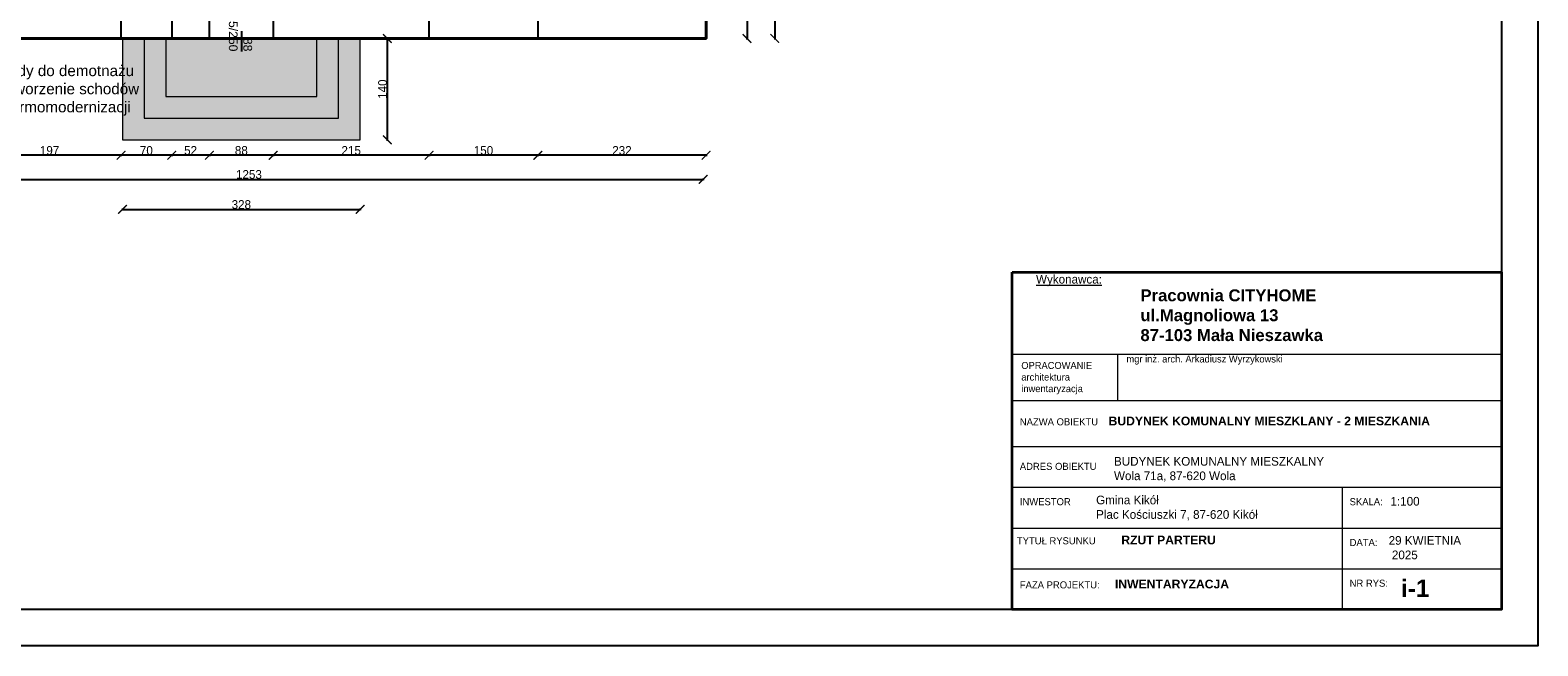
# Model space of a CAD drawing. Header units: inches. Extents: x 2722 to 20832, y 590 to 2922.
# Tile 19 of 25: x 14997 to 17076, y 736 to 1586. Entities that reach past the tile are written whole.
import ezdxf

# ---------------------------------------------------------------- set-up
doc = ezdxf.new("R2010")
doc.units = ezdxf.units.IN
doc.header["$MEASUREMENT"] = 0
doc.linetypes.add('ACAD_ISO03W100', pattern=[30, 12, -18])
doc.dimstyles.new('ISO-25', dxfattribs={"dimtxt": 12, "dimasz": 12, "dimexe": 1.25, "dimexo": 0.625, "dimtad": 1, "dimtoh": 1, "dimdec": 1, "dimtxsty": 'Standard', "dimblk": 'ARCHTICK', "dimcen": 2.5, "dimadec": 0, "dimazin": 0, "dimtfac": 1, "dimtdec": 1, "dimtmove": 0, "dimatfit": 3, "dimldrblk": 'ARCHTICK', "dimfxl": 1, "dimfxlon": 1, "dimarcsym": 0})

# ---------------------------------------------------------------- blocks, each defined once
blk = doc.blocks.new('_ArchTick')
at = {"color": 0, "linetype": 'ByBlock', "const_width": 0.15}
blk.add_lwpolyline([(-0.5, -0.5), (0.5, 0.5)], dxfattribs=at)
blk = doc.blocks.new('*D280')
at = {"color": 0, "lineweight": -2, "transparency": 16777216}
for p, q in [((15984.4, 1758.1), (15986.7, 1758.1)), ((15985.4, 1758.1), (15985.4, 1574.1)), ((15984.4, 1574.1), (15986.7, 1574.1))]:
    blk.add_line(p, q, dxfattribs=at)
at = {"layer": 'Defpoints', "color": 0, "lineweight": 0, "transparency": 16777216}
for p in [(15928.9, 1758.1), (15928.9, 1574.1), (15985.4, 1574.1)]:
    blk.add_point(p, dxfattribs=at)
at = {"color": 0, "lineweight": -2, "transparency": 16777216, "xscale": 12, "yscale": 12, "zscale": 12}
for p, rotation in [((15985.4, 1758.1), 90), ((15985.4, 1574.1), 270)]:
    blk.add_blockref('_ArchTick', p, dxfattribs=dict(at, rotation=rotation))
at = {"color": 0, "transparency": 16777216, "insert": (15978.8, 1666.1), "char_height": 12, "attachment_point": 5, "rotation": 90}
blk.add_mtext('184', dxfattribs=at)
blk = doc.blocks.new('*D281')
at = {"color": 0, "lineweight": -2, "transparency": 16777216}
for p, q in [((16022.7, 2242.1), (16024.9, 2242.1)), ((16023.7, 2242.1), (16023.7, 1574.1)), ((16022.7, 1574.1), (16024.9, 1574.1))]:
    blk.add_line(p, q, dxfattribs=at)
at = {"layer": 'Defpoints', "color": 0, "lineweight": 0, "transparency": 16777216}
for p in [(15928.9, 2242.1), (15928.9, 1574.1), (16023.7, 1574.1)]:
    blk.add_point(p, dxfattribs=at)
at = {"color": 0, "lineweight": -2, "transparency": 16777216, "xscale": 12, "yscale": 12, "zscale": 12}
for p, rotation in [((16023.7, 2242.1), 90), ((16023.7, 1574.1), 270)]:
    blk.add_blockref('_ArchTick', p, dxfattribs=dict(at, rotation=rotation))
at = {"color": 0, "transparency": 16777216, "insert": (16017, 1908.1), "char_height": 12, "attachment_point": 5, "rotation": 90}
blk.add_mtext('668', dxfattribs=at)
blk = doc.blocks.new('*D282')
at = {"color": 0, "lineweight": -2, "transparency": 16777216}
for p, q in [((15696.9, 1413.9), (15696.9, 1411.6)), ((15928.9, 1412.9), (15696.9, 1412.9)), ((15928.9, 1413.9), (15928.9, 1411.6))]:
    blk.add_line(p, q, dxfattribs=at)
at = {"layer": 'Defpoints', "color": 0, "lineweight": 0, "transparency": 16777216}
for p in [(15696.9, 1574.1), (15928.9, 1574.1), (15696.9, 1412.9)]:
    blk.add_point(p, dxfattribs=at)
at = {"color": 0, "lineweight": -2, "transparency": 16777216, "xscale": 12, "yscale": 12, "zscale": 12, "rotation": 180}
blk.add_blockref('_ArchTick', (15696.9, 1412.9), dxfattribs=at)
at = {"color": 0, "lineweight": -2, "transparency": 16777216, "xscale": 12, "yscale": 12, "zscale": 12}
blk.add_blockref('_ArchTick', (15928.9, 1412.9), dxfattribs=at)
at = {"color": 0, "transparency": 16777216, "insert": (15812.9, 1419.5), "char_height": 12, "attachment_point": 5}
blk.add_mtext('232', dxfattribs=at)
blk = doc.blocks.new('*D283')
at = {"color": 0, "lineweight": -2, "transparency": 16777216}
for p, q in [((15546.9, 1413.9), (15546.9, 1411.6)), ((15696.9, 1412.9), (15546.9, 1412.9)), ((15696.9, 1413.9), (15696.9, 1411.6))]:
    blk.add_line(p, q, dxfattribs=at)
at = {"layer": 'Defpoints', "color": 0, "lineweight": 0, "transparency": 16777216}
for p in [(15546.9, 1574.1), (15696.9, 1574.1), (15546.9, 1412.9)]:
    blk.add_point(p, dxfattribs=at)
at = {"color": 0, "lineweight": -2, "transparency": 16777216, "xscale": 12, "yscale": 12, "zscale": 12, "rotation": 180}
blk.add_blockref('_ArchTick', (15546.9, 1412.9), dxfattribs=at)
at = {"color": 0, "lineweight": -2, "transparency": 16777216, "xscale": 12, "yscale": 12, "zscale": 12}
blk.add_blockref('_ArchTick', (15696.9, 1412.9), dxfattribs=at)
at = {"color": 0, "transparency": 16777216, "insert": (15621.9, 1419.5), "char_height": 12, "attachment_point": 5}
blk.add_mtext('150', dxfattribs=at)
blk = doc.blocks.new('*D284')
at = {"color": 0, "lineweight": -2, "transparency": 16777216}
for p, q in [((15331.9, 1413.9), (15331.9, 1411.6)), ((15546.9, 1412.9), (15331.9, 1412.9)), ((15546.9, 1413.9), (15546.9, 1411.6))]:
    blk.add_line(p, q, dxfattribs=at)
at = {"layer": 'Defpoints', "color": 0, "lineweight": 0, "transparency": 16777216}
for p in [(15331.9, 1574.1), (15546.9, 1574.1), (15331.9, 1412.9)]:
    blk.add_point(p, dxfattribs=at)
at = {"color": 0, "lineweight": -2, "transparency": 16777216, "xscale": 12, "yscale": 12, "zscale": 12, "rotation": 180}
blk.add_blockref('_ArchTick', (15331.9, 1412.9), dxfattribs=at)
at = {"color": 0, "lineweight": -2, "transparency": 16777216, "xscale": 12, "yscale": 12, "zscale": 12}
blk.add_blockref('_ArchTick', (15546.9, 1412.9), dxfattribs=at)
at = {"color": 0, "transparency": 16777216, "insert": (15439.4, 1419.5), "char_height": 12, "attachment_point": 5}
blk.add_mtext('215', dxfattribs=at)
blk = doc.blocks.new('*D285')
at = {"color": 0, "lineweight": -2, "transparency": 16777216}
for p, q in [((15243.9, 1413.9), (15243.9, 1411.6)), ((15331.9, 1412.9), (15243.9, 1412.9)), ((15331.9, 1413.9), (15331.9, 1411.6))]:
    blk.add_line(p, q, dxfattribs=at)
at = {"layer": 'Defpoints', "color": 0, "lineweight": 0, "transparency": 16777216}
for p in [(15243.9, 1574.1), (15331.9, 1574.1), (15243.9, 1412.9)]:
    blk.add_point(p, dxfattribs=at)
at = {"color": 0, "lineweight": -2, "transparency": 16777216, "xscale": 12, "yscale": 12, "zscale": 12, "rotation": 180}
blk.add_blockref('_ArchTick', (15243.9, 1412.9), dxfattribs=at)
at = {"color": 0, "lineweight": -2, "transparency": 16777216, "xscale": 12, "yscale": 12, "zscale": 12}
blk.add_blockref('_ArchTick', (15331.9, 1412.9), dxfattribs=at)
at = {"color": 0, "transparency": 16777216, "insert": (15287.9, 1419.5), "char_height": 12, "attachment_point": 5}
blk.add_mtext('88', dxfattribs=at)
blk = doc.blocks.new('*D286')
at = {"color": 0, "lineweight": -2, "transparency": 16777216}
for p, q in [((15191.9, 1413.9), (15191.9, 1411.6)), ((15243.9, 1412.9), (15191.9, 1412.9)), ((15243.9, 1413.9), (15243.9, 1411.6))]:
    blk.add_line(p, q, dxfattribs=at)
at = {"layer": 'Defpoints', "color": 0, "lineweight": 0, "transparency": 16777216}
for p in [(15191.9, 1574.1), (15243.9, 1574.1), (15191.9, 1412.9)]:
    blk.add_point(p, dxfattribs=at)
at = {"color": 0, "lineweight": -2, "transparency": 16777216, "xscale": 12, "yscale": 12, "zscale": 12, "rotation": 180}
blk.add_blockref('_ArchTick', (15191.9, 1412.9), dxfattribs=at)
at = {"color": 0, "lineweight": -2, "transparency": 16777216, "xscale": 12, "yscale": 12, "zscale": 12}
blk.add_blockref('_ArchTick', (15243.9, 1412.9), dxfattribs=at)
at = {"color": 0, "transparency": 16777216, "insert": (15217.9, 1419.5), "char_height": 12, "attachment_point": 5}
blk.add_mtext('52', dxfattribs=at)
blk = doc.blocks.new('*D287')
at = {"color": 0, "lineweight": -2, "transparency": 16777216}
for p, q in [((15121.9, 1413.9), (15121.9, 1411.6)), ((15191.9, 1412.9), (15121.9, 1412.9)), ((15191.9, 1413.9), (15191.9, 1411.6))]:
    blk.add_line(p, q, dxfattribs=at)
at = {"layer": 'Defpoints', "color": 0, "lineweight": 0, "transparency": 16777216}
for p in [(15121.9, 1574.1), (15191.9, 1574.1), (15121.9, 1412.9)]:
    blk.add_point(p, dxfattribs=at)
at = {"color": 0, "lineweight": -2, "transparency": 16777216, "xscale": 12, "yscale": 12, "zscale": 12, "rotation": 180}
blk.add_blockref('_ArchTick', (15121.9, 1412.9), dxfattribs=at)
at = {"color": 0, "lineweight": -2, "transparency": 16777216, "xscale": 12, "yscale": 12, "zscale": 12}
blk.add_blockref('_ArchTick', (15191.9, 1412.9), dxfattribs=at)
at = {"color": 0, "transparency": 16777216, "insert": (15156.9, 1419.5), "char_height": 12, "attachment_point": 5}
blk.add_mtext('70', dxfattribs=at)
blk = doc.blocks.new('*D288')
at = {"color": 0, "lineweight": -2, "transparency": 16777216}
for p, q in [((14924.9, 1413.9), (14924.9, 1411.6)), ((15121.9, 1412.9), (14924.9, 1412.9)), ((15121.9, 1413.9), (15121.9, 1411.6))]:
    blk.add_line(p, q, dxfattribs=at)
at = {"layer": 'Defpoints', "color": 0, "lineweight": 0, "transparency": 16777216}
for p in [(14924.9, 1574.1), (15121.9, 1574.1), (14924.9, 1412.9)]:
    blk.add_point(p, dxfattribs=at)
at = {"color": 0, "lineweight": -2, "transparency": 16777216, "xscale": 12, "yscale": 12, "zscale": 12, "rotation": 180}
blk.add_blockref('_ArchTick', (14924.9, 1412.9), dxfattribs=at)
at = {"color": 0, "lineweight": -2, "transparency": 16777216, "xscale": 12, "yscale": 12, "zscale": 12}
blk.add_blockref('_ArchTick', (15121.9, 1412.9), dxfattribs=at)
at = {"color": 0, "transparency": 16777216, "insert": (15023.4, 1419.5), "char_height": 12, "attachment_point": 5}
blk.add_mtext('197', dxfattribs=at)
blk = doc.blocks.new('*D291')
at = {"color": 0, "lineweight": -2, "transparency": 16777216}
for p, q in [((14671.9, 1380.7), (14671.9, 1378.5)), ((14671.9, 1379.7), (15924.9, 1379.7)), ((15924.9, 1380.7), (15924.9, 1378.5))]:
    blk.add_line(p, q, dxfattribs=at)
at = {"layer": 'Defpoints', "color": 0, "lineweight": 0, "transparency": 16777216}
for p in [(14671.9, 1574.1), (15924.9, 1574.1), (15924.9, 1379.7)]:
    blk.add_point(p, dxfattribs=at)
at = {"color": 0, "lineweight": -2, "transparency": 16777216, "xscale": 12, "yscale": 12, "zscale": 12, "rotation": 180}
blk.add_blockref('_ArchTick', (14671.9, 1379.7), dxfattribs=at)
at = {"color": 0, "lineweight": -2, "transparency": 16777216, "xscale": 12, "yscale": 12, "zscale": 12}
blk.add_blockref('_ArchTick', (15924.9, 1379.7), dxfattribs=at)
at = {"color": 0, "transparency": 16777216, "insert": (15298.4, 1386.4), "char_height": 12, "attachment_point": 5}
blk.add_mtext('1253', dxfattribs=at)
blk = doc.blocks.new('*D293')
at = {"color": 0, "lineweight": -2, "transparency": 16777216}
for p, q in [((15123.9, 1339.3), (15123.9, 1337)), ((15123.9, 1338.3), (15451.9, 1338.3)), ((15451.9, 1339.3), (15451.9, 1337))]:
    blk.add_line(p, q, dxfattribs=at)
at = {"layer": 'Defpoints', "color": 0, "lineweight": 0, "transparency": 16777216}
for p in [(15123.9, 1478.1), (15451.9, 1478.1), (15451.9, 1338.3)]:
    blk.add_point(p, dxfattribs=at)
at = {"color": 0, "lineweight": -2, "transparency": 16777216, "xscale": 12, "yscale": 12, "zscale": 12, "rotation": 180}
blk.add_blockref('_ArchTick', (15123.9, 1338.3), dxfattribs=at)
at = {"color": 0, "lineweight": -2, "transparency": 16777216, "xscale": 12, "yscale": 12, "zscale": 12}
blk.add_blockref('_ArchTick', (15451.9, 1338.3), dxfattribs=at)
at = {"color": 0, "lineweight": 0, "transparency": 16777216, "insert": (15287.9, 1344.9), "char_height": 12, "attachment_point": 5}
blk.add_mtext('328', dxfattribs=at)
blk = doc.blocks.new('*D294')
at = {"color": 0, "lineweight": -2, "transparency": 16777216}
for p, q in [((15488.3, 1574.1), (15490.5, 1574.1)), ((15489.3, 1434.1), (15489.3, 1574.1)), ((15488.3, 1434.1), (15490.5, 1434.1))]:
    blk.add_line(p, q, dxfattribs=at)
at = {"layer": 'Defpoints', "color": 0, "lineweight": 0, "transparency": 16777216}
for p in [(15451.9, 1574.1), (15489.3, 1574.1), (15451.9, 1434.1)]:
    blk.add_point(p, dxfattribs=at)
at = {"color": 0, "lineweight": -2, "transparency": 16777216, "xscale": 12, "yscale": 12, "zscale": 12}
for p, rotation in [((15489.3, 1574.1), 90), ((15489.3, 1434.1), 270)]:
    blk.add_blockref('_ArchTick', p, dxfattribs=dict(at, rotation=rotation))
at = {"color": 0, "lineweight": 0, "transparency": 16777216, "insert": (15482.7, 1504.1), "char_height": 12, "attachment_point": 5, "rotation": 90}
blk.add_mtext('140', dxfattribs=at)

msp = doc.modelspace()

# ---------------------------------------------------------------- hatches: boundary and pattern name
at = {"lineweight": 0, "true_color": 0xc7c8ca, "transparency": 33554687}
h = msp.add_hatch(color=9, dxfattribs=at)
h.dxf.hatch_style = 1
h.paths.add_polyline_path([(15391.93, 1574.06), (15183.93, 1574.06), (15183.93, 1494.06), (15331.93, 1494.06), (15391.93, 1494.06)], flags=16)
h.paths.add_polyline_path([(15263.09, 1619.04), (15263.09, 1552.44), (15311.61, 1552.44), (15311.61, 1619.04)], flags=9)
at = {"lineweight": 0, "true_color": 0x939598, "transparency": 33554559}
h = msp.add_hatch(color=252, dxfattribs=at)
h.dxf.hatch_style = 1
h.paths.add_polyline_path([(15153.93, 1574.06), (15123.93, 1574.06), (15123.93, 1434.06), (15331.93, 1434.06), (15451.93, 1434.06), (15451.93, 1574.06), (15421.93, 1574.06), (15421.93, 1464.06), (15331.93, 1464.06), (15153.93, 1464.06)])
h = msp.add_hatch(color=252, dxfattribs=at)
h.dxf.hatch_style = 1
h.paths.add_polyline_path([(15183.93, 1574.06), (15153.93, 1574.06), (15153.93, 1464.06), (15331.93, 1464.06), (15421.93, 1464.06), (15421.93, 1574.06), (15391.93, 1574.06), (15391.93, 1494.06), (15331.93, 1494.06), (15183.93, 1494.06)], flags=17)
h.paths.add_polyline_path([(15391.93, 1574.06), (15183.93, 1574.06), (15183.93, 1494.06), (15331.93, 1494.06), (15391.93, 1494.06)], flags=16)

# ---------------------------------------------------------------- linework, layer by layer
for p, q in [((15928.93, 1574.06), (15928.93, 1758.06)), ((15121.93, 1574.06), (15121.93, 1617.06)), ((15191.93, 1617.06), (15191.93, 1574.06)), ((15243.93, 1574.06), (15243.93, 1617.06)), ((15331.93, 1617.06), (15331.93, 1574.06)), ((15546.93, 1574.06), (15546.93, 1617.06)), ((15696.93, 1617.06), (15696.93, 1574.06)), ((15288.07, 1584.06), (15288.07, 1556.2)), ((14671.93, 1574.06), (15928.93, 1574.06)), ((14924.93, 1574.06), (15121.93, 1574.06)), ((15191.93, 1574.06), (15243.93, 1574.06)), ((15331.93, 1574.06), (15546.93, 1574.06)), ((15696.93, 1574.06), (15924.93, 1574.06))]:
    msp.add_line(p, q)
at = {"lineweight": 0}
for p, q in [((16351.16, 1138.52), (17026.16, 1138.52)), ((16496.6, 1138.52), (16496.6, 1074.77)), ((16351.16, 1074.77), (17026.16, 1074.77)), ((16351.16, 1011.02), (17026.16, 1011.02)), ((16351.16, 954.77), (17026.16, 954.77)), ((16351.16, 954.77), (17026.16, 954.77)), ((16806.04, 954.77), (16806.04, 786.02)), ((16351.16, 898.52), (17026.16, 898.52)), ((16351.16, 842.27), (17026.16, 842.27)), ((16351.16, 786.02), (17026.16, 786.02))]:
    msp.add_line(p, q, dxfattribs=at)
for points in [[(17076.16, 2836.02), (17076.16, 736.02), (14106.16, 736.02), (14106.16, 2836.02)], [(17026.16, 2786.02), (17026.16, 786.02), (14206.16, 786.02), (14206.16, 2786.02)]]:
    msp.add_lwpolyline(points, close=True)
msp.add_lwpolyline([(14671.93, 2085.06), (14671.93, 1574.06), (15928.93, 1574.06), (15928.93, 2242.06), (14980.81, 2242.06), (14980.81, 2085.06), (14671.93, 2085.06)])
at = {"lineweight": 40}
msp.add_lwpolyline([(14671.93, 2085.06), (14980.81, 2085.06), (14980.81, 2242.06), (15928.93, 2242.06), (15928.93, 1574.06), (14671.93, 1574.06)], dxfattribs=at)
at = {"lineweight": 0}
for points in [[(15123.93, 1574.06), (15123.93, 1434.06), (15331.93, 1434.06), (15451.93, 1434.06), (15451.93, 1574.06)], [(15153.93, 1574.06), (15153.93, 1464.06), (15331.93, 1464.06), (15421.93, 1464.06), (15421.93, 1574.06)], [(15243.93, 1574.06), (15183.93, 1574.06), (15183.93, 1494.06), (15331.93, 1494.06), (15391.93, 1494.06), (15391.93, 1574.06)]]:
    msp.add_lwpolyline(points, dxfattribs=at)
at = {"lineweight": 35}
msp.add_lwpolyline([(16351.16, 1251.77), (17026.16, 1251.77), (17026.16, 786.02), (16351.16, 786.02)], close=True, dxfattribs=at)

# ---------------------------------------------------------------- texts
at = {"insert": (15302.75, 1556.2), "char_height": 12, "attachment_point": 3, "rotation": 270}
msp.add_mtext_dynamic_manual_height_columns('{\\f@Arial Unicode MS|b0|i0|c238|p34;88\\P195/250}', width=21.2266, gutter_width=1, heights=[0], dxfattribs=at)
at = {"linetype": 'ACAD_ISO03W100', "lineweight": 0, "insert": (14934.99, 1537.14), "char_height": 15, "attachment_point": 1}
msp.add_mtext_dynamic_manual_height_columns('{\\f@Arial Unicode MS|b0|i0|c238|p34;schody do demotnażu \\Pi odtworzenie schodów po termomodernizacji}', width=216.8519, gutter_width=1, heights=[0], dxfattribs=at)
at = {"color": 0, "lineweight": 0, "transparency": 33554687, "attachment_point": 1}
for s, width, insert, char_height in [('{\\LWykonawca: \\P\\fArial|b1|i0|c238|p34;\\H1.372x;\\l\\C7;^I^I^IPracownia CITYHOME\\P^I^I^Iul.Magnoliowa 13\\P^I^I^I87-103 Mała Nieszawka\\P^I^I\\fArial|b0|i0|c238|p34;\\H0.72886x;\\P     ^I}', 853.3185, (16384.01, 1247.89), 12), ('OPRACOWANIE\\Parchitektura\\Pinwentaryzacja', 248.7803, (16363.72, 1127.7), 9.6), ('{\\C7; mgr inż. arch. Arkadiusz Wyrzykowski}', 451.0087, (16505.21, 1136.62), 9.6)]:
    msp.add_mtext_dynamic_manual_height_columns(s, width=width, gutter_width=12.5, heights=[0], dxfattribs=dict(at, insert=insert, char_height=char_height))
at = {"color": 0, "lineweight": 0, "attachment_point": 1}
for s, insert, char_height in [('{\\H1.08333x;NAZWA OBIEKTU    \\fArial|b1|i0|c238|p34;\\H1.23077x;BUDYNEK KOMUNALNY MIESZKLANY - 2 MIESZKANIA}', (16361.67, 1052.31), 9), ('{\\H1.08333x;ADRES OBIEKTU}', (16361.67, 988.56), 9), ('BUDYNEK KOMUNALNY MIESZKALNY\\PWola 71a, 87-620 Wola', (16491.54, 996.65), 12), ('{\\H1.08333x;INWESTOR}', (16361.67, 939.81), 9), ('Gmina Kikół\\PPlac Kościuszki 7, 87-620 Kikół    ', (16466.88, 943.31), 12), ('{\\H1.08333x;SKALA: ^I}', (16816.54, 939.81), 9), ('1:100', (16872.93, 941.5), 12), ('{\\H1.08333x;TYTUŁ RYSUNKU   \\fArial|b1|i0|c238|p34;\\H1.23077x;^IRZUT PARTERU}', (16357.61, 888.14), 9), ('{\\H1.08333x;DATA:}', (16816.54, 883.56), 9), ('29 KWIETNIA\\P 2025', (16870.38, 887.51), 12), ('{\\H1.08333x;FAZA PROJEKTU: \\fArial|b1|i0|c238|p34;\\H1.15385x;    \\H1.06667x;INWENTARYZACJA}', (16361.67, 827.31), 9), ('{\\H1.08333x;NR RYS:^I}', (16816.54, 827.31), 9), ('{\\fArial|b1|i0|c238|p34;i-1}', (16887.5, 827.46), 24)]:
    msp.add_mtext_dynamic_manual_height_columns(s, width=919.2783, gutter_width=12.5, heights=[0], dxfattribs=dict(at, insert=insert, char_height=char_height))

# ---------------------------------------------------------------- dimensions: what is measured, and where the dimension line sits
dim = msp.add_linear_dim(base=(16023.67, 1574.06), p1=(15928.93, 2242.06), p2=(15928.93, 1574.06), angle=90, dimstyle='ISO-25')
dim.commit()
dim.dimension.update_dxf_attribs({"geometry": '*D281', "text_midpoint": (16017.04, 1908.06)})
dim = msp.add_linear_dim(base=(15985.43, 1574.06), p1=(15928.93, 1758.06), p2=(15928.93, 1574.06), angle=90, dimstyle='ISO-25', override={"dimtmove": 1})
dim.commit()
dim.dimension.update_dxf_attribs({"geometry": '*D280', "text_midpoint": (15978.81, 1666.06)})
at = {"lineweight": 0}
dim = msp.add_linear_dim(base=(15489.28, 1574.06), p1=(15451.93, 1434.06), p2=(15451.93, 1574.06), angle=90, dimstyle='ISO-25', dxfattribs=at)
dim.commit()
dim.dimension.update_dxf_attribs({"geometry": '*D294', "text_midpoint": (15482.66, 1504.06)})
for base, p1, p2, picture, middle in [((15924.93, 1379.73), (14671.93, 1574.06), (15924.93, 1574.06), '*D291', (15298.43, 1386.35)), ((15696.93, 1412.88), (15928.93, 1574.06), (15696.93, 1574.06), '*D282', (15812.93, 1419.5))]:
    dim = msp.add_linear_dim(base=base, p1=p1, p2=p2, dimstyle='ISO-25')
    dim.commit()
    dim.dimension.update_dxf_attribs({"geometry": picture, "text_midpoint": middle})
for base, p1, p2, picture, middle in [((14924.93, 1412.88), (15121.93, 1574.06), (14924.93, 1574.06), '*D288', (15023.43, 1419.5)), ((15121.93, 1412.88), (15191.93, 1574.06), (15121.93, 1574.06), '*D287', (15156.93, 1419.5)), ((15191.93, 1412.88), (15243.93, 1574.06), (15191.93, 1574.06), '*D286', (15217.93, 1419.5)), ((15243.93, 1412.88), (15331.93, 1574.06), (15243.93, 1574.06), '*D285', (15287.93, 1419.5)), ((15331.93, 1412.88), (15546.93, 1574.06), (15331.93, 1574.06), '*D284', (15439.43, 1419.5)), ((15546.93, 1412.88), (15696.93, 1574.06), (15546.93, 1574.06), '*D283', (15621.93, 1419.5))]:
    dim = msp.add_linear_dim(base=base, p1=p1, p2=p2, dimstyle='ISO-25', override={"dimtmove": 1})
    dim.commit()
    dim.dimension.update_dxf_attribs({"geometry": picture, "text_midpoint": middle})
dim = msp.add_linear_dim(base=(15451.93, 1338.3), p1=(15123.93, 1478.09), p2=(15451.93, 1478.09), dimstyle='ISO-25', dxfattribs=at)
dim.commit()
dim.dimension.update_dxf_attribs({"geometry": '*D293', "text_midpoint": (15287.93, 1344.92)})

doc.saveas('drawing.dxf')
